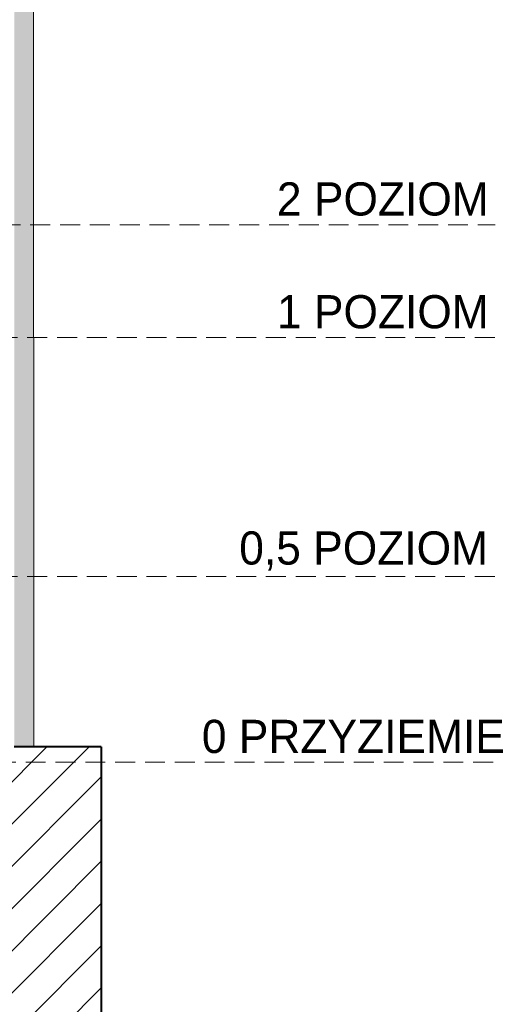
# Model space of a CAD drawing. Header units: centimetres. Extents: x 13236 to 130629, y -361 to 3059.
# Tile 66 of 71: x 77437 to 77867, y 203 to 1094. Entities that reach past the tile are written whole.
import ezdxf

# ---------------------------------------------------------------- set-up
doc = ezdxf.new("R2010")
doc.units = ezdxf.units.CM
doc.header["$MEASUREMENT"] = 0
doc.linetypes.add('Przerywana gęsta', pattern=[13.5, 9, -4.5])
doc.linetypes.add('Wipeout_Contour', pattern=[100, 0, -100])
for name, color, linetype, lineweight in [('0_Nr_pióra__1', 7, 'Continuous', 13), ('0_Nr_pióra__102', 9, 'Continuous', 5), ('0_Nr_pióra__7', 7, 'Continuous', 20), ('inw_schody zewnętrzne_Nr_pióra__1', 7, 'Continuous', 13), ('inw_schody zewnętrzne_Nr_pióra__27', 7, 'Continuous', 40), ('inw_schody zewnętrzne_Nr_pióra__87', 7, 'Continuous', 13), ('inw_ściany zewnętrzne_Nr_pióra__61', 251, 'Continuous', 13)]:
    doc.layers.add(name, color=color, linetype=linetype, lineweight=lineweight)
doc.layers.add('inw_schody zewnętrzne', color=7, linetype='Continuous')
doc.styles.add('STYL_AUTOMATYCZNY_1', font='GOTHIC.TTF')

msp = doc.modelspace()

# ---------------------------------------------------------------- hatches: boundary and pattern name
at = {"layer": '0_Nr_pióra__102', "linetype": 'Continuous'}
h = msp.add_hatch(dxfattribs=at)
h.set_pattern_fill('Cegła___wiązanie_pospoli_00', color=256, style=0, pattern_type=2)
h.set_pattern_definition([(0, (77445.833, 1866.8085), (0, 6.7), []), (90, (77445.833, 1866.809), (-20.1, 0), [6.7, -6.7]), (90, (77455.883, 1873.509), (-20.1, 0), [6.7, -20.1, 6.7, -6.7]), (90, (77450.858, 1886.909), (-10.05, 0), [6.7, -33.5])])
h.paths.add_polyline_path([(77432.03, 806.31), (77432.03, 436.31), (77449.21, 436.31), (77449.21, 806.31), (77449.49, 806.31), (77449.49, 908.31), (77449.49, 1196.31), (77449.49, 1493.31), (77449.49, 1764.31), (77449.49, 1969.31), (77449.07, 1969.31), (77447.66, 1969.31), (77444.01, 1969.31), (77443.45, 1969.31), (77439.11, 1969.31), (77433.77, 1969.31), (77433.12, 1969.31), (77432.14, 1969.31), (77432.14, 1764.31), (77432.14, 1493.31), (77432.14, 1196.31), (77432.14, 908.31), (77432.14, 806.31)])

# ---------------------------------------------------------------- linework, layer by layer
at = {"layer": 'inw_schody zewnętrzne_Nr_pióra__87', "linetype": 'Continuous'}
msp.add_line((77449.49, 908.31), (77449.49, 1196.31), dxfattribs=at)
at = {"layer": 'inw_ściany zewnętrzne_Nr_pióra__61', "linetype": 'Przerywana gęsta', "ltscale": 2, "flags": 128}
msp.add_lwpolyline([(76933.49, 908.31), (77867.29, 908.31)], dxfattribs=at)

# ---------------------------------------------------------------- texts
at = {"layer": '0_Nr_pióra__1', "linetype": 'Continuous', "insert": (77748.13, 595.53), "char_height": 30, "attachment_point": 8, "style": 'STYL_AUTOMATYCZNY_1'}
msp.add_mtext('\\A1;{\\pqc;\\fCentury Gothic|b0|i0|c238|p34;0,5\\fCentury Gothic|b0|i0|c238|p34; POZIOM}', dxfattribs=at)
at = {"layer": '0_Nr_pióra__7', "linetype": 'Continuous', "char_height": 30, "attachment_point": 8, "style": 'STYL_AUTOMATYCZNY_1'}
for s, insert in [('\\A1;{\\pqc;\\fCentury Gothic|b0|i0|c238|p34;2\\fCentury Gothic|b0|i0|c238|p34; POZIOM}', (77765.5, 916.33)), ('\\A1;{\\pqc;\\fCentury Gothic|b0|i0|c238|p34;1 POZIOM}', (77765.5, 814.33)), ('\\A1;{\\pqc;\\fCentury Gothic|b0|i0|c238|p34;0\\fCentury Gothic|b0|i0|c238|p34; P\\fCentury Gothic|b0|i0|c238|p34;RZYZIEMIE}', (77738.82, 430.33))]:
    msp.add_mtext(s, dxfattribs=dict(at, insert=insert))

# ---------------------------------------------------------------- next in the draw order: wipeouts: each hides what was drawn before it
at = {"linetype": 'Wipeout_Contour', "ltscale": 309808.57171}
msp.add_wipeout([(77449.21, 806.31), (77449.21, 436.31), (77449.65, 436.31), (77449.65, 806.31)], dxfattribs=at).dxf.layer = 'inw_schody zewnętrzne'

# ---------------------------------------------------------------- next in the draw order: linework, layer by layer
at = {"layer": 'inw_schody zewnętrzne_Nr_pióra__87', "linetype": 'Continuous'}
for q in [(77449.49, 908.31), (77449.65, 806.31)]:
    msp.add_line((77449.49, 806.31), q, dxfattribs=at)
at = {"layer": 'inw_ściany zewnętrzne_Nr_pióra__61', "linetype": 'Przerywana gęsta', "ltscale": 2, "flags": 128}
for points in [[(77092.77, 806.31), (77867.29, 806.31)], [(77092.77, 590.31), (77867.29, 590.31)]]:
    msp.add_lwpolyline(points, dxfattribs=at)

# ---------------------------------------------------------------- next in the draw order: wipeouts: each hides what was drawn before it
at = {"linetype": 'Wipeout_Contour', "ltscale": 540334.552071}
msp.add_wipeout([(77226.31, 136.31), (76812.22, 136.31), (76812.22, -214.69), (77232.72, -214.69), (77510.72, -214.69), (77510.72, 436.31), (77226.31, 436.31)], dxfattribs=at).dxf.layer = 'inw_schody zewnętrzne'

# ---------------------------------------------------------------- next in the draw order: hatches: boundary and pattern name
at = {"layer": 'inw_schody zewnętrzne_Nr_pióra__1', "linetype": 'Continuous'}
h = msp.add_hatch(dxfattribs=at)
h.set_pattern_fill('Bloczki_ceramiczne_0004', color=256, style=0, pattern_type=2)
h.set_pattern_definition([(45, (73973.137, 422.665), (-19.09188, 19.09188), [])])
h.paths.add_polyline_path([(77226.31, 136.31), (76812.22, 136.31), (76812.22, -214.69), (77232.72, -214.69), (77510.72, -214.69), (77510.72, 436.31), (77226.31, 436.31)])

# ---------------------------------------------------------------- next in the draw order: linework, layer by layer
at = {"layer": 'inw_schody zewnętrzne_Nr_pióra__27', "linetype": 'Continuous'}
for q in [(77432.03, 436.31), (77510.72, -214.69)]:
    msp.add_line((77510.72, 436.31), q, dxfattribs=at)
at = {"layer": 'inw_schody zewnętrzne_Nr_pióra__87', "linetype": 'Continuous'}
msp.add_line((77449.65, 436.31), (77449.65, 806.31), dxfattribs=at)
at = {"layer": 'inw_ściany zewnętrzne_Nr_pióra__61', "linetype": 'Przerywana gęsta', "ltscale": 2, "flags": 128}
msp.add_lwpolyline([(77226.31, 422.31), (77867.29, 422.31)], dxfattribs=at)

doc.saveas('drawing.dxf')
